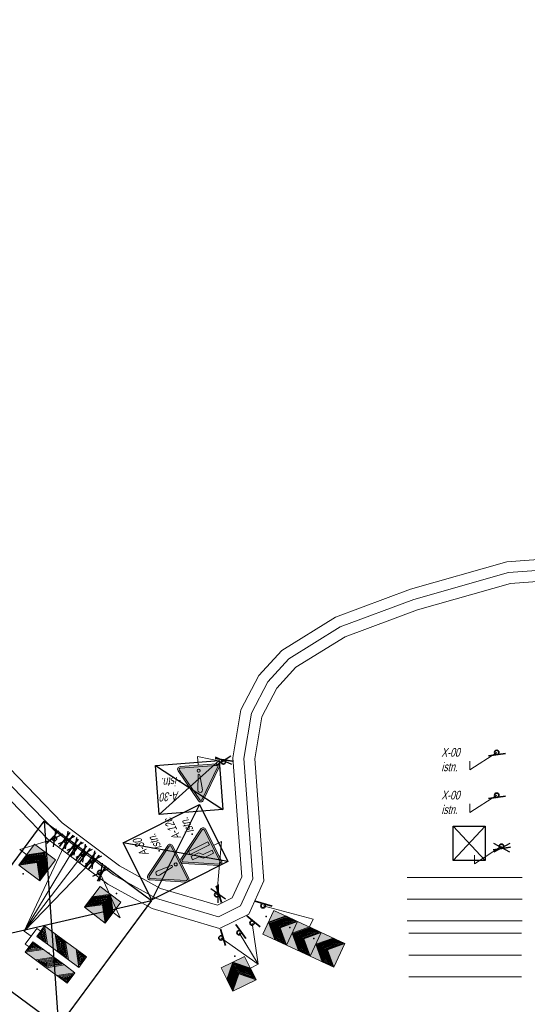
# Model space of a CAD drawing. Header units: metres. Extents: x 7599202 to 7605200, y 5484926 to 5487717.
# Tile 4 of 19: x 7602233 to 7602466, y 5485681 to 5486133. Entities that reach past the tile are written whole.
import ezdxf
from ezdxf.lldxf.tags import DXFTag

# ---------------------------------------------------------------- set-up
doc = ezdxf.new("R2010")
doc.units = ezdxf.units.M
doc.header["$MEASUREMENT"] = 0
doc.layers.get('0').update_dxf_attribs({"linetype": 'CONTINUOUS', "lineweight": 18})
for name, color, linetype, lineweight in [('0O', 7, 'CONTINUOUS', 18), ('0P', 7, 'CONTINUOUS', 35), ('Droga pomoc', 7, 'CONTINUOUS', 13)]:
    doc.layers.add(name, color=color, linetype=linetype, lineweight=lineweight)
doc.layers.add('_0', color=7, linetype='CONTINUOUS')
doc.layers.add('Znaki', color=7, linetype='CONTINUOUS')
doc.styles.get("Standard").update_dxf_attribs({"font": 'IC-isocp.shx', "width": 0.75, "oblique": 15})
tags = doc.linetypes.add('DASHDOT', pattern=[1, 0.5, -0.25, 0, -0.25]).pattern_tags.tags
tags[10:11] = [DXFTag(74, 4), DXFTag(75, 0), DXFTag(340, '0'), DXFTag(46, 1.0), DXFTag(50, 0.0), DXFTag(44, 0.0), DXFTag(45, 0.0)]
tags[8:9] = [DXFTag(74, 4), DXFTag(75, 0), DXFTag(340, '0'), DXFTag(46, 1.0), DXFTag(50, 0.0), DXFTag(44, 0.0), DXFTag(45, 0.0)]
tags[6:7] = [DXFTag(74, 4), DXFTag(75, 0), DXFTag(340, '0'), DXFTag(46, 1.0), DXFTag(50, 0.0), DXFTag(44, 0.0), DXFTag(45, 0.0)]
tags[4:5] = [DXFTag(74, 4), DXFTag(75, 0), DXFTag(340, '0'), DXFTag(46, 1.0), DXFTag(50, 0.0), DXFTag(44, 0.0), DXFTag(45, 0.0)]

# ---------------------------------------------------------------- blocks, each defined once
blk = doc.blocks.new('U03AL')
h = blk.add_hatch(color=9)
h.paths.add_polyline_path([(-3, 3), (0, 6), (-3, 6)])
h.paths.add_polyline_path([(-3, 0), (0, 0), (-3, 3)])
h.paths.add_polyline_path([(3, 0), (3, 6), (0, 3)])
h = blk.add_hatch(color=1)
h.dxf.hatch_style = 2
h.paths.add_polyline_path([(3, 6), (0, 6), (-3, 3), (0, 0), (3, 0), (0, 3)])
h.paths.add_polyline_path([(2.64, 5.85), (-0.21, 3), (2.64, 0.15), (0.06, 0.15), (-2.79, 3), (0.06, 5.85)], flags=16)
h.paths.add_polyline_path([(2.28, 5.7), (-0.42, 3), (2.28, 0.3), (0.12, 0.3), (-2.58, 3), (0.12, 5.7)], flags=0)
h.paths.add_polyline_path([(1.91, 5.55), (-0.64, 3), (1.91, 0.45), (0.19, 0.45), (-2.36, 3), (0.19, 5.55)], flags=0)
h.paths.add_polyline_path([(1.55, 5.4), (-0.85, 3), (1.55, 0.6), (0.25, 0.6), (-2.15, 3), (0.25, 5.4)], flags=0)
h.paths.add_polyline_path([(1.19, 5.25), (-1.06, 3), (1.19, 0.75), (0.31, 0.75), (-1.94, 3), (0.31, 5.25)], flags=0)
h.paths.add_polyline_path([(0.83, 5.1), (-1.27, 3), (0.83, 0.9), (0.37, 0.9), (-1.73, 3), (0.37, 5.1)], flags=0)
h.paths.add_polyline_path([(0.47, 4.95), (-1.48, 3), (0.47, 1.05), (0.43, 1.05), (-1.52, 3), (0.43, 4.95)], flags=0)
at = {"color": 1, "elevation": 2}
for points in [[(0, 0), (-3, 3), (0, 6), (3, 6), (0, 3), (3, 0)], [(-3, 0), (3, 0), (3, 6), (-3, 6)], [(0.06, 0.15), (-2.79, 3), (0.06, 5.85), (2.64, 5.85), (-0.21, 3), (2.64, 0.15)], [(0.12, 0.3), (-2.58, 3), (0.12, 5.7), (2.28, 5.7), (-0.42, 3), (2.28, 0.3)], [(0.19, 0.45), (-2.36, 3), (0.19, 5.55), (1.91, 5.55), (-0.64, 3), (1.91, 0.45)], [(0.25, 0.6), (-2.15, 3), (0.25, 5.4), (1.55, 5.4), (-0.85, 3), (1.55, 0.6)], [(0.31, 0.75), (-1.94, 3), (0.31, 5.25), (1.19, 5.25), (-1.06, 3), (1.19, 0.75)], [(0.37, 0.9), (-1.73, 3), (0.37, 5.1), (0.83, 5.1), (-1.27, 3), (0.83, 0.9)], [(0.43, 1.05), (-1.52, 3), (0.43, 4.95), (0.47, 4.95), (-1.48, 3), (0.47, 1.05)]]:
    blk.add_lwpolyline(points, close=True, dxfattribs=at)
blk = doc.blocks.new('U3aL')
at = {"layer": '_0'}
blk.add_point((4, 2, 2), dxfattribs=at)
blk.add_blockref('U03AL', (0, 0))
blk = doc.blocks.new('U03AP')
h = blk.add_hatch(color=1)
h.dxf.hatch_style = 2
h.paths.add_polyline_path([(-3, 6), (0, 3), (-3, 0), (0, 0), (3, 3), (0, 6)])
h.paths.add_polyline_path([(-0.06, 5.85), (2.79, 3), (-0.06, 0.15), (-2.64, 0.15), (0.21, 3), (-2.64, 5.85)], flags=16)
h.paths.add_polyline_path([(-0.12, 5.7), (2.58, 3), (-0.12, 0.3), (-2.28, 0.3), (0.42, 3), (-2.28, 5.7)], flags=0)
h.paths.add_polyline_path([(-0.19, 5.55), (2.36, 3), (-0.19, 0.45), (-1.91, 0.45), (0.64, 3), (-1.91, 5.55)], flags=0)
h.paths.add_polyline_path([(-0.25, 5.4), (2.15, 3), (-0.25, 0.6), (-1.55, 0.6), (0.85, 3), (-1.55, 5.4)], flags=0)
h.paths.add_polyline_path([(-0.31, 5.25), (1.94, 3), (-0.31, 0.75), (-1.19, 0.75), (1.06, 3), (-1.19, 5.25)], flags=0)
h.paths.add_polyline_path([(-0.37, 5.1), (1.73, 3), (-0.37, 0.9), (-0.83, 0.9), (1.27, 3), (-0.83, 5.1)], flags=0)
h.paths.add_polyline_path([(-0.43, 4.95), (1.52, 3), (-0.43, 1.05), (-0.47, 1.05), (1.48, 3), (-0.47, 4.95)], flags=0)
h = blk.add_hatch(color=9)
h.dxf.hatch_style = 2
h.paths.add_polyline_path([(-3, 6), (-3, 0), (0, 3)])
h.paths.add_polyline_path([(3, 3), (3, 6), (0, 6)])
h.paths.add_polyline_path([(0, 0), (3, 0), (3, 3)])
at = {"color": 1, "elevation": 2}
for points in [[(0, 0), (3, 3), (0, 6), (-3, 6), (0, 3), (-3, 0)], [(3, 0), (-3, 0), (-3, 6), (3, 6)], [(-0.06, 0.15), (2.79, 3), (-0.06, 5.85), (-2.64, 5.85), (0.21, 3), (-2.64, 0.15)], [(-0.12, 0.3), (2.58, 3), (-0.12, 5.7), (-2.28, 5.7), (0.42, 3), (-2.28, 0.3)], [(-0.19, 0.45), (2.36, 3), (-0.19, 5.55), (-1.91, 5.55), (0.64, 3), (-1.91, 0.45)], [(-0.25, 0.6), (2.15, 3), (-0.25, 5.4), (-1.55, 5.4), (0.85, 3), (-1.55, 0.6)], [(-0.31, 0.75), (1.94, 3), (-0.31, 5.25), (-1.19, 5.25), (1.06, 3), (-1.19, 0.75)], [(-0.37, 0.9), (1.73, 3), (-0.37, 5.1), (-0.83, 5.1), (1.27, 3), (-0.83, 0.9)], [(-0.43, 1.05), (1.52, 3), (-0.43, 4.95), (-0.47, 4.95), (1.48, 3), (-0.47, 1.05)]]:
    blk.add_lwpolyline(points, close=True, dxfattribs=at)
blk = doc.blocks.new('U3aP')
at = {"layer": '_0'}
blk.add_point((4, 2, 2), dxfattribs=at)
blk.add_blockref('U03AP', (0, 0))
blk = doc.blocks.new('U054A')
h = blk.add_hatch(color=1)
h.dxf.hatch_style = 2
h.paths.add_polyline_path([(-0.75, 6), (-0.75, 4.5), (0.75, 6)])
h.paths.add_polyline_path([(0.46, 5.88), (-0.63, 4.79), (-0.63, 5.88)], flags=16)
h.paths.add_polyline_path([(0.17, 5.76), (-0.51, 5.08), (-0.51, 5.76)], flags=0)
h.paths.add_polyline_path([(-0.12, 5.64), (-0.39, 5.37), (-0.39, 5.64)], flags=0)
h.paths.add_polyline_path([(0.75, 4.5), (-0.75, 3), (-0.75, 1.5), (0.75, 3)])
h.paths.add_polyline_path([(0.63, 4.21), (0.63, 3.05), (-0.63, 1.79), (-0.63, 2.95)], flags=16)
h.paths.add_polyline_path([(0.51, 3.92), (0.51, 3.1), (-0.51, 2.08), (-0.51, 2.9)], flags=0)
h.paths.add_polyline_path([(0.39, 3.63), (0.39, 3.15), (-0.39, 2.37), (-0.39, 2.85)], flags=0)
h.paths.add_polyline_path([(0.27, 3.34), (0.27, 3.2), (-0.27, 2.66), (-0.27, 2.8)], flags=0)
h.paths.add_polyline_path([(0.75, 1.5), (-0.75, 0), (0.75, 0)])
h.paths.add_polyline_path([(0.63, 1.21), (0.63, 0.12), (-0.46, 0.12)], flags=16)
h.paths.add_polyline_path([(0.51, 0.92), (0.51, 0.24), (-0.17, 0.24)], flags=0)
h.paths.add_polyline_path([(0.39, 0.63), (0.39, 0.36), (0.12, 0.36)], flags=0)
h = blk.add_hatch(color=9)
h.dxf.hatch_style = 2
h.paths.add_polyline_path([(0.75, 4.5), (0.75, 6), (-0.75, 4.5), (-0.75, 3)])
h.paths.add_polyline_path([(0.75, 1.5), (0.75, 3), (-0.75, 1.5), (-0.75, 0)])
at = {"color": 1}
for p, q in [((0.75, 4.5, 1.2), (0.75, 6, 1.2)), ((-0.75, 4.5, 1.2), (-0.75, 3, 1.2)), ((0.75, 1.5, 1.2), (0.75, 3, 1.2)), ((-0.75, 1.5, 1.2), (-0.75, 0, 1.2))]:
    blk.add_line(p, q, dxfattribs=at)
at = {"color": 7}
blk.add_line((0.36, 0, 2), (-0.36, 0, 2), dxfattribs=at)
at = {"color": 1, "elevation": 1.2}
for points in [[(-0.75, 4.5), (0.75, 6), (-0.75, 6)], [(-0.63, 4.79), (0.46, 5.88), (-0.63, 5.88)], [(-0.51, 5.08), (0.17, 5.76), (-0.51, 5.76)], [(-0.39, 5.37), (-0.12, 5.64), (-0.39, 5.64)], [(-0.75, 1.5), (0.75, 3), (0.75, 4.5), (-0.75, 3)], [(-0.63, 1.79), (0.63, 3.05), (0.63, 4.21), (-0.63, 2.95)], [(-0.51, 2.08), (0.51, 3.1), (0.51, 3.92), (-0.51, 2.9)], [(-0.39, 2.37), (0.39, 3.15), (0.39, 3.63), (-0.39, 2.85)], [(-0.27, 2.66), (0.27, 3.2), (0.27, 3.34), (-0.27, 2.8)], [(-0.75, 0), (0.75, 0), (0.75, 1.5)], [(-0.46, 0.12), (0.63, 0.12), (0.63, 1.21)], [(-0.17, 0.24), (0.51, 0.24), (0.51, 0.92)], [(0.12, 0.36), (0.39, 0.36), (0.39, 0.63)]]:
    blk.add_lwpolyline(points, close=True, dxfattribs=at)
blk = doc.blocks.new('U-54a')
at = {"layer": '_0'}
blk.add_point((1.5, 2.25, 1.2), dxfattribs=at)
blk.add_blockref('U054A', (0, 0))
blk = doc.blocks.new('U054B')
h = blk.add_hatch(color=9)
h.dxf.hatch_style = 2
h.paths.add_polyline_path([(0.75, 3), (0.75, 4.5), (-0.75, 6), (-0.75, 4.5)])
h.paths.add_polyline_path([(0.75, 0), (0.75, 1.5), (-0.75, 3), (-0.75, 1.5)])
h = blk.add_hatch(color=1)
h.dxf.hatch_style = 2
h.paths.add_polyline_path([(0.75, 6), (-0.75, 6), (0.75, 4.5)])
h.paths.add_polyline_path([(0.63, 5.88), (0.63, 4.79), (-0.46, 5.88)], flags=16)
h.paths.add_polyline_path([(0.51, 5.76), (0.51, 5.08), (-0.17, 5.76)], flags=0)
h.paths.add_polyline_path([(0.39, 5.64), (0.39, 5.37), (0.12, 5.64)], flags=0)
h.paths.add_polyline_path([(0.75, 3), (-0.75, 4.5), (-0.75, 3), (0.75, 1.5)])
h.paths.add_polyline_path([(0.63, 1.79), (-0.63, 3.05), (-0.63, 4.21), (0.63, 2.95)], flags=16)
h.paths.add_polyline_path([(0.51, 2.08), (-0.51, 3.1), (-0.51, 3.92), (0.51, 2.9)], flags=0)
h.paths.add_polyline_path([(0.39, 2.37), (-0.39, 3.15), (-0.39, 3.63), (0.39, 2.85)], flags=0)
h.paths.add_polyline_path([(0.27, 2.66), (-0.27, 3.2), (-0.27, 3.34), (0.27, 2.8)], flags=0)
h.paths.add_polyline_path([(0.75, 0), (-0.75, 1.5), (-0.75, 0)])
h.paths.add_polyline_path([(-0.63, 0.12), (-0.63, 1.21), (0.46, 0.12)], flags=16)
h.paths.add_polyline_path([(-0.51, 0.24), (-0.51, 0.92), (0.17, 0.24)], flags=0)
h.paths.add_polyline_path([(-0.39, 0.36), (-0.39, 0.63), (-0.12, 0.36)], flags=0)
at = {"color": 1}
for p, q in [((-0.75, 4.5, 1.2), (-0.75, 6, 1.2)), ((0.75, 4.5, 1.2), (0.75, 3, 1.2)), ((-0.75, 1.5, 1.2), (-0.75, 3, 1.2)), ((0.75, 1.5, 1.2), (0.75, 0, 1.2))]:
    blk.add_line(p, q, dxfattribs=at)
at = {"color": 1, "elevation": 1.2}
for points in [[(0.75, 4.5), (-0.75, 6), (0.75, 6)], [(0.63, 4.79), (-0.46, 5.88), (0.63, 5.88)], [(0.51, 5.08), (-0.17, 5.76), (0.51, 5.76)], [(0.39, 5.37), (0.12, 5.64), (0.39, 5.64)], [(0.75, 1.5), (-0.75, 3), (-0.75, 4.5), (0.75, 3)], [(0.63, 1.79), (-0.63, 3.05), (-0.63, 4.21), (0.63, 2.95)], [(0.51, 2.08), (-0.51, 3.1), (-0.51, 3.92), (0.51, 2.9)], [(0.39, 2.37), (-0.39, 3.15), (-0.39, 3.63), (0.39, 2.85)], [(0.27, 2.66), (-0.27, 3.2), (-0.27, 3.34), (0.27, 2.8)], [(0.75, 0), (-0.75, 0), (-0.75, 1.5)], [(0.46, 0.12), (-0.63, 0.12), (-0.63, 1.21)], [(0.17, 0.24), (-0.51, 0.24), (-0.51, 0.92)], [(-0.12, 0.36), (-0.39, 0.36), (-0.39, 0.63)]]:
    blk.add_lwpolyline(points, close=True, dxfattribs=at)
blk = doc.blocks.new('U-54b')
at = {"layer": '_0'}
blk.add_point((1.5, 2.25, 1.2), dxfattribs=at)
blk.add_blockref('U054B', (0, 0))
blk = doc.blocks.new('U-3cP')
at = {"linetype": 'Continuous'}
h = blk.add_hatch(color=9, dxfattribs=at)
h.dxf.hatch_style = 1
h.paths.add_polyline_path([(7599735.51, 5488086.08), (7599735.51, 5488091.88), (7599735.61, 5488091.88), (7599735.61, 5488086.08)])
h = blk.add_hatch(color=9, dxfattribs=at)
h.dxf.hatch_style = 1
h.paths.add_polyline_path([(7599741.51, 5488086.08), (7599741.51, 5488091.88), (7599741.61, 5488091.88), (7599741.61, 5488086.08)])
for p in [(7599732.56, 5488085.98, -4), (7599738.56, 5488085.98, -4), (7599744.56, 5488085.98, -4)]:
    blk.add_blockref('U3aP', p, dxfattribs=at)
blk = doc.blocks.new('A030')
h = blk.add_hatch(color=1)
h.dxf.hatch_style = 1
edge = h.paths.add_edge_path()
edge.add_line((-4.16, 0), (4.16, 0))
edge.add_arc((4.16, 0.63), 0.63, 270, 390)
edge.add_line((4.7, 0.94), (0.55, 8.15))
edge.add_arc((0, 7.83), 0.63, 30, 150)
edge.add_line((-0.55, 8.15), (-4.7, 0.95))
edge.add_arc((-4.16, 0.63), 0.63, 150, 270)
edge = h.paths.add_edge_path(flags=16)
edge.add_line((-4.16, 0.35), (4.16, 0.35))
edge.add_arc((4.16, 0.63), 0.28, 270, 390)
edge.add_line((4.4, 0.77), (0.24, 7.97))
edge.add_arc((0, 7.83), 0.28, 30, 150)
edge.add_line((-0.24, 7.97), (-4.4, 0.77))
edge.add_arc((-4.16, 0.63), 0.28, 150, 270)
h = blk.add_hatch(color=2)
h.dxf.hatch_style = 1
edge = h.paths.add_edge_path()
edge.add_line((-4.16, 0.35), (4.16, 0.35))
edge.add_arc((4.16, 0.63), 0.28, 270, 390)
edge.add_line((4.4, 0.77), (0.24, 7.97))
edge.add_arc((0, 7.83), 0.28, 30, 150)
edge.add_line((-0.24, 7.97), (-4.4, 0.77))
edge.add_arc((-4.16, 0.63), 0.28, 150, 270)
edge = h.paths.add_edge_path(flags=16)
edge.add_arc((0, 5.77), 0.525, 354.7841, 545.2159)
edge.add_line((-0.52, 5.73), (-0.21, 2.29))
edge.add_arc((0, 2.31), 0.21, 185.2159, 354.7841)
edge.add_line((0.21, 2.29), (0.52, 5.73))
edge = h.paths.add_edge_path(flags=16)
edge.add_arc((0, 1.26), 0.35, 180, 360)
edge.add_arc((0, 1.26), 0.35, 0, 180)
h = blk.add_hatch(color=7)
h.dxf.hatch_style = 1
edge = h.paths.add_edge_path()
edge.add_arc((0, 5.77), 0.525, 354.7841, 545.2159)
edge.add_line((-0.52, 5.73), (-0.21, 2.29))
edge.add_arc((0, 2.31), 0.21, 185.2159, 354.7841)
edge.add_line((0.21, 2.29), (0.52, 5.73))
edge = h.paths.add_edge_path()
edge.add_arc((0, 1.26), 0.35, 180, 360)
edge.add_arc((0, 1.26), 0.35, 0, 180)
at = {"color": 1, "elevation": 2}
blk.add_lwpolyline([(-4.16, 0), (4.16, 0, 0.57735), (4.7, 0.94), (0.55, 8.15, 0.57735), (-0.55, 8.15), (-4.7, 0.94, 0.57735)], format="xyb", close=True, dxfattribs=at)
at = {"color": 2, "elevation": 2}
for points in [[(-4.16, 0.35), (4.16, 0.35, 0.57735), (4.4, 0.77), (0.24, 7.97, 0.57735), (-0.24, 7.97), (-4.4, 0.77, 0.57735)], [(0.52, 5.73), (0.21, 2.29, -0.912871), (-0.21, 2.29), (-0.52, 5.73, -1.095445)], [(0.35, 1.26, -1), (-0.35, 1.26, -1)]]:
    blk.add_lwpolyline(points, format="xyb", close=True, dxfattribs=at)
at = {"color": 7, "elevation": 2}
for points in [[(0.21, 2.29), (0.52, 5.73, 1.095445), (-0.52, 5.73), (-0.21, 2.29, 0.912871)], [(0.52, 5.73, 1.095445), (-0.52, 5.73), (-0.21, 2.29, 0.912871), (0.21, 2.29)], [(-0.35, 1.26, 1), (0.35, 1.26, 1)]]:
    blk.add_lwpolyline(points, format="xyb", close=True, dxfattribs=at)
at = {"color": 7}
blk.add_circle((0, 1.26, 2), 0.35, dxfattribs=at)
blk = doc.blocks.new('A-30')
at = {"layer": '_0'}
blk.add_point((4.5, 3.25, 2), dxfattribs=at)
blk.add_blockref('A030', (0, 0))
blk = doc.blocks.new('A012c')
h = blk.add_hatch(color=1)
h.dxf.hatch_style = 1
edge = h.paths.add_edge_path()
edge.add_line((-4.16, 0), (4.16, 0))
edge.add_arc((4.16, 0.63), 0.63, 270, 390)
edge.add_line((4.7, 0.94), (0.55, 8.15))
edge.add_arc((0, 7.83), 0.63, 30, 150)
edge.add_line((-0.55, 8.15), (-4.7, 0.95))
edge.add_arc((-4.16, 0.63), 0.63, 150, 270)
edge = h.paths.add_edge_path(flags=16)
edge.add_line((-4.16, 0.35), (4.16, 0.35))
edge.add_arc((4.16, 0.63), 0.28, 270, 390)
edge.add_line((4.4, 0.77), (0.24, 7.97))
edge.add_arc((0, 7.83), 0.28, 30, 150)
edge.add_line((-0.24, 7.97), (-4.4, 0.77))
edge.add_arc((-4.16, 0.63), 0.28, 150, 270)
h = blk.add_hatch(color=2)
h.dxf.hatch_style = 1
edge = h.paths.add_edge_path()
edge.add_line((-4.16, 0.35), (4.16, 0.35))
edge.add_arc((4.16, 0.63), 0.28, 270, 390)
edge.add_line((4.4, 0.77), (0.24, 7.97))
edge.add_arc((0, 7.83), 0.28, 30, 150)
edge.add_line((-0.24, 7.97), (-4.4, 0.77))
edge.add_arc((-4.16, 0.63), 0.28, 150, 270)
h.paths.add_polyline_path([(0, 3.87), (0, 5.77), (-0.79, 5.77), (-0.79, 4.2), (-1.57, 3.41), (-1.57, 0.79), (-0.79, 0.79), (-0.79, 3.09)], flags=16)
h.paths.add_polyline_path([(1.31, 5.77), (0.53, 5.77), (0.53, 0.79), (1.31, 0.79)], flags=16)
h = blk.add_hatch(color=7)
h.dxf.hatch_style = 1
h.paths.add_polyline_path([(0, 3.87), (0, 5.77), (-0.79, 5.77), (-0.79, 4.2), (-1.57, 3.41), (-1.57, 0.79), (-0.79, 0.79), (-0.79, 3.09)])
h.paths.add_polyline_path([(1.31, 5.77), (0.53, 5.77), (0.53, 0.79), (1.31, 0.79)])
at = {"color": 1, "elevation": 2}
blk.add_lwpolyline([(-4.16, 0), (4.16, 0, 0.57735), (4.7, 0.94), (0.55, 8.15, 0.57735), (-0.55, 8.15), (-4.7, 0.94, 0.57735)], format="xyb", close=True, dxfattribs=at)
at = {"color": 2, "elevation": 2}
blk.add_lwpolyline([(-4.16, 0.35), (4.16, 0.35, 0.57735), (4.4, 0.77), (0.24, 7.97, 0.57735), (-0.24, 7.97), (-4.4, 0.77, 0.57735)], format="xyb", close=True, dxfattribs=at)
at = {"color": 7, "elevation": 2}
for points in [[(0, 5.77), (0, 3.87), (-0.79, 3.09), (-0.79, 0.79), (-1.57, 0.79), (-1.57, 3.41), (-0.79, 4.2), (-0.79, 5.77)], [(0, 3.87), (0, 5.77), (-0.79, 5.77), (-0.79, 4.2), (-1.57, 3.41), (-1.57, 0.79), (-0.79, 0.79), (-0.79, 3.09)], [(1.31, 5.77), (0.53, 5.77), (0.53, 0.79), (1.31, 0.79)], [(0.53, 0.79), (0.53, 5.77), (1.31, 5.77), (1.31, 0.79)]]:
    blk.add_lwpolyline(points, close=True, dxfattribs=at)
at = {"color": 2, "elevation": 2}
for points in [[(0, 5.77), (0, 3.87), (-0.79, 3.09), (-0.79, 0.79), (-1.57, 0.79), (-1.57, 3.41), (-0.79, 4.2), (-0.79, 5.77)], [(0.53, 5.77), (1.31, 5.77), (1.31, 0.79), (0.53, 0.79)]]:
    blk.add_lwpolyline(points, close=True, dxfattribs=at)
blk = doc.blocks.new('A-12c')
at = {"layer": '_0'}
blk.add_point((4.5, 3.25, 2), dxfattribs=at)
blk.add_blockref('A012c', (0, 0))

msp = doc.modelspace()

# ---------------------------------------------------------------- linework, layer by layer
at = {"color": 5, "linetype": 'Continuous'}
for p, q in [((7602411.36, 5485738.92, 0), (7602464.11, 5485738.92, 0)), ((7602411.36, 5485718.92, 0), (7602464.11, 5485718.92, 0))]:
    msp.add_line(p, q, dxfattribs=at)
at = {"color": 5, "linetype": 'DASHDOT', "ltscale": 10}
msp.add_line((7602411.36, 5485728.92, 0), (7602464.11, 5485728.92, 0), dxfattribs=at)
at = {"linetype": 'Continuous'}
for p, q in [((7602412.13, 5485713.24, 0), (7602463.77, 5485713.24, 0)), ((7602412.13, 5485693.24, 0), (7602463.77, 5485693.24, 0))]:
    msp.add_line(p, q, dxfattribs=at)
at = {"linetype": 'DASHDOT', "ltscale": 10}
msp.add_line((7602412.13, 5485703.24, 0), (7602463.77, 5485703.24, 0), dxfattribs=at)
at = {"color": 5, "linetype": 'Continuous'}
for points in [[(7602098.13, 5485951.43), (7602143.56, 5485912.87), (7602175.86, 5485903.69), (7602191.89, 5485892.36), (7602203.22, 5485873.9), (7602212.98, 5485846.43), (7602215.26, 5485821.02), (7602219.85, 5485803.28), (7602228.65, 5485789.08), (7602252.88, 5485764.04), (7602279.22, 5485744.28), (7602298.07, 5485733.88), (7602324.17, 5485726.16), (7602330.91, 5485729.49), (7602335.37, 5485739.22), (7602331.27, 5485793.83), (7602334.96, 5485816.03), (7602343.21, 5485831.72), (7602353.76, 5485843.29), (7602378.32, 5485858.56), (7602412.86, 5485871.47), (7602456.99, 5485883.97), (7602490, 5485886.37)], [(7602093.65, 5485942.11), (7602138.74, 5485903.84), (7602171.48, 5485894.54), (7602184.44, 5485885.38), (7602194.15, 5485869.56), (7602203.13, 5485844.28), (7602205.37, 5485819.31), (7602210.55, 5485799.3), (7602220.72, 5485782.9), (7602246.24, 5485756.52), (7602273.77, 5485735.86), (7602294.19, 5485724.6), (7602325.09, 5485715.46), (7602338.52, 5485722.1), (7602345.54, 5485737.4), (7602341.34, 5485793.37), (7602344.56, 5485812.8), (7602351.46, 5485825.93), (7602360.22, 5485835.53), (7602382.75, 5485849.54), (7602415.98, 5485861.96), (7602458.74, 5485874.07), (7602489.54, 5485876.31)]]:
    msp.add_lwpolyline(points, dxfattribs=at)
at = {"color": 5, "linetype": 'DASHDOT', "ltscale": 10}
msp.add_lwpolyline([(7602091.95, 5485950.11), (7602141.15, 5485908.36), (7602173.67, 5485899.11), (7602188.16, 5485888.87), (7602198.68, 5485871.73), (7602208.06, 5485845.35), (7602210.31, 5485820.17), (7602215.2, 5485801.29), (7602224.69, 5485785.99), (7602249.56, 5485760.28), (7602276.49, 5485740.07), (7602296.13, 5485729.24), (7602324.63, 5485720.81), (7602334.72, 5485725.8), (7602340.46, 5485738.31), (7602336.31, 5485793.6), (7602339.76, 5485814.42), (7602347.34, 5485828.83), (7602356.99, 5485839.41), (7602380.54, 5485854.05), (7602414.42, 5485866.71), (7602457.86, 5485879.02), (7602489.77, 5485881.34)], dxfattribs=at)
at = {"layer": '0O'}
for p, q in [((7602315.33, 5485790.5), (7602315.03, 5485794.49)), ((7602315.03, 5485794.49), (7602326.91, 5485792.01)), ((7602440.01, 5485788.4, 0), (7602452.4, 5485796.39, 0)), ((7602440.01, 5485792.4, 0), (7602440.01, 5485788.4, 0)), ((7602233.38, 5485751.74), (7602249.27, 5485756.71)), ((7602236.58, 5485749.35), (7602233.38, 5485751.74)), ((7602235.35, 5485714.27, -2.4), (7602254.79, 5485755.73)), ((7602235.35, 5485714.27, -2.4), (7602258.63, 5485752.74, -0.06)), ((7602322.4, 5485753.64), (7602325.98, 5485755.44)), ((7602325.98, 5485755.44), (7602323.89, 5485730.97)), ((7602442.21, 5485745.23, 0), (7602454.6, 5485753.23, 0)), ((7602235.35, 5485714.27, -2.4), (7602262.52, 5485749.67, -0.07)), ((7602442.21, 5485749.23, 0), (7602442.21, 5485745.23, 0)), ((7602235.35, 5485714.27, -2.4), (7602266.6, 5485746.57, -0.07)), ((7602279.43, 5485720.34, -2), (7602270.14, 5485741.17, -2)), ((7602368.1, 5485719.77), (7602345.12, 5485725.88)), ((7602276.24, 5485722.76, -2), (7602279.43, 5485720.34, -2)), ((7602241.25, 5485715.52, -2.4), (7602235.89, 5485708.26, -2.4)), ((7602241.25, 5485715.52, -2.4), (7602243.01, 5485714.22, -2.4)), ((7602342.9, 5485699.03, -2), (7602340.05, 5485717.95, -2)), ((7602366.41, 5485716.14), (7602368.1, 5485719.77)), ((7602238.57, 5485711.89, -2.4), (7602235.35, 5485714.27, -2.4)), ((7602342.9, 5485699.03, -2), (7602325.77, 5485711.1, -2)), ((7602342.9, 5485699.03, -2), (7602334.12, 5485713.5, -2)), ((7602235.89, 5485708.26, -2.4), (7602237.65, 5485706.96, -2.4)), ((7602339.31, 5485697.26, -2), (7602342.9, 5485699.03, -2))]:
    msp.add_line(p, q, dxfattribs=at)
at = {"layer": '0P'}
for p, q in [((7602331.02, 5485792.33), (7602323.13, 5485793.66)), ((7602448.58, 5485794.84, 0), (7602456.5, 5485795.96, 0)), ((7602251.34, 5485760.27), (7602245.77, 5485754.53)), ((7602256.38, 5485759.51), (7602251.58, 5485753.11)), ((7602257.98, 5485758.31), (7602253.18, 5485751.91)), ((7602260.21, 5485756.52, -0.06), (7602255.41, 5485750.12, -0.06)), ((7602261.81, 5485755.32, -0.06), (7602257.01, 5485748.92, -0.06)), ((7602264.1, 5485753.44, -0.07), (7602259.3, 5485747.04, -0.07)), ((7602265.7, 5485752.24, -0.07), (7602260.9, 5485745.84, -0.07)), ((7602450.78, 5485751.68, 0), (7602458.7, 5485752.8, 0)), ((7602268.18, 5485750.34, -0.07), (7602263.38, 5485743.95, -0.07)), ((7602269.78, 5485749.14, -0.07), (7602264.98, 5485742.75, -0.07)), ((7602269.12, 5485737.17, -2), (7602272.92, 5485744.21, -2)), ((7602326.06, 5485727.46), (7602323.64, 5485735.08)), ((7602349.24, 5485725.72), (7602341.56, 5485727.96)), ((7602343.76, 5485716.14, -2), (7602337.63, 5485721.29, -2)), ((7602337.23, 5485710.8, -2), (7602332.65, 5485717.36, -2)), ((7602327.94, 5485707.59, -2), (7602325.51, 5485715.21, -2))]:
    msp.add_line(p, q, dxfattribs=at)
at = {"layer": '0P', "color": 1}
msp.add_line((7602448.58, 5485775.18, 0), (7602456.5, 5485776.3, 0), dxfattribs=at)
at = {"layer": '0P'}
for centre in [(7602452.4, 5485796.39, 0), (7602326.91, 5485792.01), (7602249.27, 5485756.71), (7602254.79, 5485755.73), (7602258.63, 5485752.74, -0.06), (7602454.6, 5485753.23, 0), (7602262.52, 5485749.67, -0.07), (7602266.6, 5485746.57, -0.07), (7602270.14, 5485741.17, -2), (7602323.89, 5485730.97), (7602345.12, 5485725.88), (7602340.05, 5485717.95, -2), (7602325.77, 5485711.1, -2), (7602334.12, 5485713.5, -2)]:
    msp.add_circle(centre, 1, dxfattribs=at)
at = {"layer": '0P', "color": 1}
msp.add_circle((7602452.4, 5485776.73, 0), 1, dxfattribs=at)
at = {"layer": 'Droga pomoc', "color": 1}
for p, q in [((7602440.01, 5485768.73, 0), (7602452.4, 5485776.73, 0)), ((7602440.01, 5485772.73, 0), (7602440.01, 5485768.73, 0))]:
    msp.add_line(p, q, dxfattribs=at)
at = {"layer": 'Znaki', "color": 1}
for p, q in [((7602324.99, 5485792.6), (7602297.38, 5485767.92)), ((7602323.08, 5485794.29), (7602330.69, 5485790.95)), ((7602323.38, 5485790.4), (7602330.39, 5485794.85)), ((7602295.76, 5485790.37), (7602326.6, 5485770.16)), ((7602315.86, 5485772.38), (7602293.99, 5485728.64)), ((7602244.55, 5485764.79, -2.4), (7602251.2, 5485670.44, -2.4)), ((7602248.91, 5485753.03), (7602250.12, 5485761.25)), ((7602447.04, 5485746.69, 0), (7602432.39, 5485762.52, 0)), ((7602432.39, 5485746.69, 0), (7602447.04, 5485762.52, 0)), ((7602245.76, 5485755.36), (7602253.26, 5485758.93)), ((7602251.2, 5485754.33), (7602258.7, 5485757.9)), ((7602254.34, 5485752), (7602255.55, 5485760.22)), ((7602258.33, 5485749.1), (7602259.54, 5485757.31)), ((7602255.18, 5485751.42), (7602262.68, 5485754.99)), ((7602259.25, 5485748.3), (7602266.75, 5485751.87)), ((7602262.4, 5485745.98), (7602263.61, 5485754.19)), ((7602328.99, 5485746.18), (7602280.85, 5485754.84)), ((7602458.45, 5485754.46, 0), (7602451.12, 5485750.55, 0)), ((7602458.45, 5485750.55, 0), (7602451.12, 5485754.46, 0)), ((7602263.57, 5485745.21), (7602271.07, 5485748.78)), ((7602266.71, 5485742.89), (7602267.92, 5485751.1)), ((7602267.01, 5485739.57), (7602274.51, 5485743.14)), ((7602270.15, 5485737.24), (7602271.37, 5485745.46)), ((7602321.07, 5485733.86), (7602327.85, 5485729.05)), ((7602324.56, 5485735.61), (7602324.35, 5485727.3)), ((7602201.81, 5485706.93, -2.4), (7602293.94, 5485728.3, -2.4))]:
    msp.add_line(p, q, dxfattribs=at)
for points in [[(7602324.99, 5485792.6), (7602326.6, 5485770.16), (7602297.38, 5485767.92), (7602295.76, 5485790.37)], [(7602328.99, 5485746.18), (7602293.99, 5485728.64), (7602280.85, 5485754.84), (7602315.86, 5485772.38)]]:
    msp.add_lwpolyline(points, close=True, dxfattribs=at)
for points, elevation in [([(7602244.55, 5485764.79), (7602293.94, 5485728.3), (7602251.2, 5485670.44), (7602201.81, 5485706.93)], -2.4), ([(7602432.39, 5485746.69), (7602432.39, 5485762.52), (7602447.04, 5485762.52), (7602447.04, 5485746.69)], 0)]:
    msp.add_lwpolyline(points, close=True, dxfattribs=dict(at, elevation=elevation))

# ---------------------------------------------------------------- block references
at = {"linetype": 'Continuous'}
for name, p, xscale, yscale, zscale, rotation in [('A-30', (7602315.33, 5485790.5, -4), 2, 2, 2, 184.3741813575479), ('A-12c', (7602322.4, 5485753.64, -4), 2, 2, 2, 116.6156685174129), ('U3aL', (7602236.58, 5485749.35, -4), 2, 2, 2, 233.1607070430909), ('A-30', (7602307.27, 5485746.06, -4), 2, 2, 2, 116.6156685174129), ('U3aP', (7602276.24, 5485722.76, -6), 2, 2, 2, 52.91446886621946), ('U-3cP', (26016136.75, 9011835.57, 4), 2, 2, 2, 155.0059303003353), ('U-54a', (7602243.01, 5485714.22, -2.4), 4, 4, 4, 233.5438623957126), ('U-54b', (7602237.65, 5485706.96, -2.4), 4, 4, 4, 233.5438623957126), ('U3aP', (7602339.31, 5485697.26, -6), 2, 2, 2, 116.2237069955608)]:
    msp.add_blockref(name, p, dxfattribs=dict(at, xscale=xscale, yscale=yscale, zscale=zscale, rotation=rotation))

# ---------------------------------------------------------------- texts
at = {"layer": '0O', "insert": (7602426.99, 5485798.42, 0), "char_height": 4, "width": 69.5411, "attachment_point": 1}
msp.add_mtext('X{\\Fic-isocp.shx|c1;-00\\Pistn.}', dxfattribs=at)
at = {"layer": '0O', "char_height": 4, "width": 69.5411, "attachment_point": 1}
for s, insert, rotation in [('A{\\Fic-isocp.shx|c1;-30\\Pistn.}', (7602306.67, 5485774.47, 0), 184.3742), ('A{\\Fic-isocp.shx|c1;-12c\\Pistn.}', (7602304.08, 5485755.49, 0), 116.6157), ('A{\\Fic-isocp.shx|c1;-30\\Pistn.}', (7602289.15, 5485748.01, 0), 116.6157)]:
    msp.add_mtext(s, dxfattribs=dict(at, insert=insert, rotation=rotation))
at = {"layer": 'Znaki', "color": 1, "insert": (7602426.99, 5485778.76, 0), "char_height": 4, "width": 69.5411, "attachment_point": 1}
msp.add_mtext('X{\\Fic-isocp.shx|c1;-00\\Pistn.}', dxfattribs=at)

doc.saveas('drawing.dxf')
